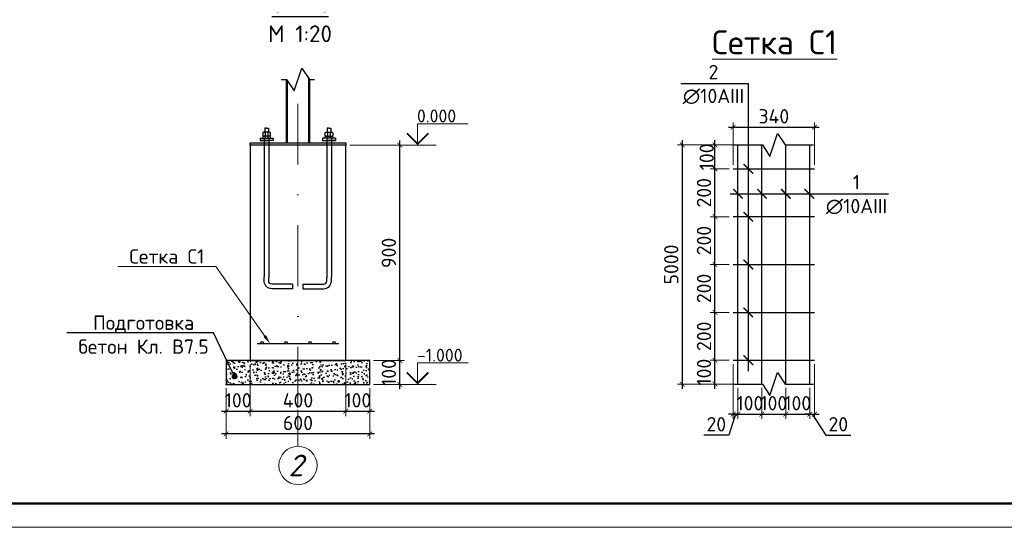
# Model space of a CAD drawing. Header units: millimetres. Extents: x 2842173 to 10151342, y -218675 to 375325.
# Tile 31 of 107: x 2930713 to 2951280, y -10775 to -165. Entities that reach past the tile are written whole.
import ezdxf
from ezdxf import colors
from ezdxf.entities.mleader import LeaderData, LeaderLine
from ezdxf.enums import TextEntityAlignment as Align
from ezdxf.math import Vec2, Vec3

# ---------------------------------------------------------------- set-up
doc = ezdxf.new("R2010")
doc.units = ezdxf.units.MM
for name, pattern in [('DASHDOTX2', [50.8, 25.4, -12.7, 0, -12.7]), ('DASHED', [7, 5, -2, 0]), ('HIDDEN', [0.375, 0.25, -0.125])]:
    doc.linetypes.add(name, pattern=pattern)
doc.layers.get('Defpoints').update_dxf_attribs({"color": 255})
for name, color, linetype in [('A02D', 7, 'DASHED'), ('a03', 6, 'Continuous'), ('сварка монт вид', 4, 'Монтажная')]:
    doc.layers.add(name, color=color, linetype=linetype)
doc.styles.add('geniso', font='geniso.shx', dxfattribs={"height": 250})
doc.styles.add('ISOCPEUR', font='isocpeur.ttf')
doc.styles.add('ГОСТ 300', font='isocpeui.ttf', dxfattribs={"height": 300})
doc.styles.add('ГОСТ300', font='isocpeur.ttf')
doc.styles.add('Оси', font='isocpeui.ttf')
doc.linetypes.add('Монтажная', pattern='A,0,[6,myshape.shx,S=1,R=0,X=0,Y=0],-2', length=2)
doc.dimstyles.new('ГОСТ 100', dxfattribs={"dimtxt": 300, "dimasz": 100, "dimexe": 100, "dimexo": 80, "dimgap": 80, "dimtad": 1, "dimdec": 0, "dimtxsty": 'ГОСТ300', "dimblk": 'ARCHTICK', "dimcen": 50, "dimdle": 100, "dimadec": 0, "dimazin": 0, "dimtfac": 1, "dimtdec": 0, "dimtmove": 0, "dimatfit": 3, "dimldrblk": 'ARCHTICK', "dimfxl": 1, "dimlwe": 9, "dimarcsym": 0})
doc.dimstyles.new('ГОСТ 20', dxfattribs={"dimtxt": 300, "dimasz": 100, "dimexe": 100, "dimexo": 80, "dimgap": 80, "dimtad": 1, "dimdec": 0, "dimlfac": 0.2, "dimtxsty": 'ГОСТ300', "dimblk": 'ARCHTICK', "dimcen": 50, "dimdle": 100, "dimadec": 0, "dimazin": 0, "dimtfac": 1, "dimtdec": 0, "dimtmove": 0, "dimatfit": 3, "dimldrblk": 'ARCHTICK', "dimfxl": 1, "dimlwe": 9, "dimarcsym": 0})

# ---------------------------------------------------------------- blocks, each defined once
blk = doc.blocks.new('*U20')
at = {"lineweight": 50}
blk.add_line((395, 0), (0, 0), dxfattribs=at)
at = {"lineweight": 9}
blk.add_line((400, -5), (-20, -5), dxfattribs=at)
blk = doc.blocks.new('4345Е')
at = {"color": 0, "linetype": 'ByBlock', "lineweight": 30}
blk.add_lwpolyline([(-116584, 508114), (-119984, 508114)], dxfattribs=at)
for centre in [(-119784, 508164), (-118784, 508164), (-117784, 508164), (-116784, 508164)]:
    blk.add_circle(centre, 50, dxfattribs=at)
blk = doc.blocks.new('ВКПКУЕПКПКПА')
at = {"layer": 'A02D', "color": 3, "linetype": 'ByBlock', "lineweight": 25, "ltscale": 2}
for p, q in [((1787124, -63987), (1787124, -66875)), ((1787220, -63987), (1787220, -66890)), ((1787720, -67028), (1787720, -67125))]:
    blk.add_line(p, q, dxfattribs=at)
for points in [[(1787720, -67125), (1787286, -67125, -0.414688), (1787124, -66962), (1787124, -66875)], [(1787720, -67029), (1787286, -67029, -0.415062), (1787220, -66963), (1787220, -66890)]]:
    blk.add_lwpolyline(points, format="xyb", dxfattribs=at)
at = {"layer": 'a03', "color": 3, "linetype": 'ByBlock', "lineweight": 25, "ltscale": 0.1}
for p, q in [((1787095, -63867), (1787095, -63923)), ((1787095, -63949), (1787095, -63980)), ((1787243, -63853), (1787109, -63853)), ((1787243, -63935), (1787109, -63935)), ((1787147, -63867), (1787147, -63923)), ((1787147, -63949), (1787147, -63980)), ((1787204, -63867), (1787204, -63923)), ((1787204, -63949), (1787204, -63980)), ((1787256, -63923), (1787256, -63867)), ((1787256, -63980), (1787256, -63949))]:
    blk.add_line(p, q, dxfattribs=at)
at = {"layer": 'a03', "color": 3, "linetype": 'ByBlock', "lineweight": 25, "ltscale": 0.8}
for p, q in [((1787176, -63767), (1787136, -63767)), ((1787136, -63767), (1787136, -63853)), ((1787176, -63767), (1787216, -63767)), ((1787216, -63767), (1787216, -63853))]:
    blk.add_line(p, q, dxfattribs=at)
at = {"layer": 'a03', "color": 3, "linetype": 'ByBlock', "lineweight": 25}
blk.add_line((1787041, -63980), (1787041, -64025), dxfattribs=at)
at = {"layer": 'a03', "color": 3, "linetype": 'ByBlock', "lineweight": 25, "ltscale": 0.8}
blk.add_lwpolyline([(1787041, -63980), (1787310, -63980), (1787310, -64025), (1787041, -64025)], dxfattribs=at)
at = {"layer": 'a03', "color": 3, "linetype": 'ByBlock', "lineweight": 25, "ltscale": 0.1}
for centre, start, end in [((1787109, -63867), 90, 180), ((1787109, -63922), 180, 270), ((1787109, -63949), 90, 180), ((1787134, -63867), 0, 90), ((1787134, -63922), 270, 0), ((1787134, -63949), 0, 90), ((1787161, -63867), 90, 180), ((1787161, -63922), 180, 270), ((1787161, -63949), 90, 180), ((1787190, -63867), 0, 90), ((1787190, -63922), 270, 0), ((1787190, -63949), 0, 90), ((1787217, -63867), 90, 180), ((1787217, -63922), 180, 270), ((1787217, -63949), 90, 180), ((1787243, -63867), 0, 90), ((1787243, -63922), 270, 0), ((1787243, -63949), 0, 90)]:
    blk.add_arc(centre, 13.3, start, end, dxfattribs=at)
at = {"layer": 'сварка монт вид', "color": 3, "linetype": 'ByBlock', "lineweight": 25}
blk.add_line((1787041, -64025), (1787209, -64025), dxfattribs=at)
blk = doc.blocks.new('_Dot')
at = {"color": 0, "linetype": 'ByBlock', "lineweight": -2}
blk.add_line((-0.5, 0), (-1, 0), dxfattribs=at)
at = {"color": 0, "linetype": 'ByBlock', "const_width": 0.5}
blk.add_lwpolyline([(-0.25, 0, 1), (0.25, 0, 1)], format="xyb", close=True, dxfattribs=at)
blk = doc.blocks.new('_ArchTick')
at = {"color": 0, "linetype": 'ByBlock', "const_width": 0.15}
blk.add_lwpolyline([(-0.5, -0.5), (0.5, 0.5)], dxfattribs=at)
blk = doc.blocks.new('*D221')
at = {"color": 0, "lineweight": 9, "transparency": 16777216}
for p, q in [((2935526, -7369), (2935526, -8450)), ((2935026, -7869), (2935026, -8450))]:
    blk.add_line(p, q, dxfattribs=at)
at = {"color": 0, "lineweight": -2, "transparency": 16777216}
blk.add_line((2934926, -8350), (2935626, -8350), dxfattribs=at)
at = {"layer": 'Defpoints', "color": 0, "transparency": 16777216}
for p in [(2935526, -7289), (2935026, -7789), (2935526, -8350)]:
    blk.add_point(p, dxfattribs=at)
at = {"color": 0, "lineweight": -2, "transparency": 16777216, "xscale": 100, "yscale": 100, "zscale": 100, "rotation": 180}
blk.add_blockref('_ArchTick', (2935026, -8350), dxfattribs=at)
at = {"color": 0, "lineweight": -2, "transparency": 16777216, "xscale": 100, "yscale": 100, "zscale": 100}
blk.add_blockref('_ArchTick', (2935526, -8350), dxfattribs=at)
at = {"color": 0, "transparency": 16777216, "insert": (2935276, -8120), "char_height": 300, "attachment_point": 5, "style": 'ГОСТ300'}
blk.add_mtext('100', dxfattribs=at)
blk = doc.blocks.new('*D222')
at = {"color": 0, "lineweight": 9, "transparency": 16777216}
for p, q in [((2935526, -7369), (2935526, -8450)), ((2937526, -7369), (2937526, -8450))]:
    blk.add_line(p, q, dxfattribs=at)
at = {"color": 0, "lineweight": -2, "transparency": 16777216}
blk.add_line((2935426, -8350), (2937626, -8350), dxfattribs=at)
at = {"layer": 'Defpoints', "color": 0, "transparency": 16777216}
for p in [(2935526, -7289), (2937526, -7289), (2937526, -8350)]:
    blk.add_point(p, dxfattribs=at)
at = {"color": 0, "lineweight": -2, "transparency": 16777216, "xscale": 100, "yscale": 100, "zscale": 100, "rotation": 180}
blk.add_blockref('_ArchTick', (2935526, -8350), dxfattribs=at)
at = {"color": 0, "lineweight": -2, "transparency": 16777216, "xscale": 100, "yscale": 100, "zscale": 100}
blk.add_blockref('_ArchTick', (2937526, -8350), dxfattribs=at)
at = {"color": 0, "transparency": 16777216, "insert": (2936526, -8120), "char_height": 300, "attachment_point": 5, "style": 'ГОСТ300'}
blk.add_mtext('400', dxfattribs=at)
blk = doc.blocks.new('*D223')
at = {"color": 0, "lineweight": 9, "transparency": 16777216}
for p, q in [((2937526, -7369), (2937526, -8450)), ((2938026, -7869), (2938026, -8450))]:
    blk.add_line(p, q, dxfattribs=at)
at = {"color": 0, "lineweight": -2, "transparency": 16777216}
blk.add_line((2937426, -8350), (2938126, -8350), dxfattribs=at)
at = {"layer": 'Defpoints', "color": 0, "transparency": 16777216}
for p in [(2937526, -7289), (2938026, -7789), (2938026, -8350)]:
    blk.add_point(p, dxfattribs=at)
at = {"color": 0, "lineweight": -2, "transparency": 16777216, "xscale": 100, "yscale": 100, "zscale": 100, "rotation": 180}
blk.add_blockref('_ArchTick', (2937526, -8350), dxfattribs=at)
at = {"color": 0, "lineweight": -2, "transparency": 16777216, "xscale": 100, "yscale": 100, "zscale": 100}
blk.add_blockref('_ArchTick', (2938026, -8350), dxfattribs=at)
at = {"color": 0, "transparency": 16777216, "insert": (2937776, -8120), "char_height": 300, "attachment_point": 5, "style": 'ГОСТ300'}
blk.add_mtext('100', dxfattribs=at)
blk = doc.blocks.new('*D224')
at = {"color": 0, "lineweight": 9, "transparency": 16777216}
for p, q in [((2935026, -7869), (2935026, -8924)), ((2938026, -7869), (2938026, -8924))]:
    blk.add_line(p, q, dxfattribs=at)
at = {"color": 0, "lineweight": -2, "transparency": 16777216}
blk.add_line((2938126, -8824), (2934926, -8824), dxfattribs=at)
at = {"layer": 'Defpoints', "color": 0, "transparency": 16777216}
for p in [(2935026, -7789), (2938026, -7789), (2935026, -8824)]:
    blk.add_point(p, dxfattribs=at)
at = {"color": 0, "lineweight": -2, "transparency": 16777216, "xscale": 100, "yscale": 100, "zscale": 100, "rotation": 180}
blk.add_blockref('_ArchTick', (2935026, -8824), dxfattribs=at)
at = {"color": 0, "lineweight": -2, "transparency": 16777216, "xscale": 100, "yscale": 100, "zscale": 100}
blk.add_blockref('_ArchTick', (2938026, -8824), dxfattribs=at)
at = {"color": 0, "transparency": 16777216, "insert": (2936526, -8594), "char_height": 300, "attachment_point": 5, "style": 'ГОСТ300'}
blk.add_mtext('600', dxfattribs=at)
blk = doc.blocks.new('*D225')
at = {"color": 0, "lineweight": -2, "transparency": 16777216}
blk.add_line((2938654, -7889), (2938654, -7189), dxfattribs=at)
at = {"color": 0, "lineweight": 9, "transparency": 16777216}
for p, q in [((2938106, -7289), (2938754, -7289)), ((2938106, -7789), (2938754, -7789))]:
    blk.add_line(p, q, dxfattribs=at)
at = {"layer": 'Defpoints', "color": 0, "transparency": 16777216}
for p in [(2938026, -7289), (2938654, -7289), (2938026, -7789)]:
    blk.add_point(p, dxfattribs=at)
at = {"color": 0, "lineweight": -2, "transparency": 16777216, "xscale": 100, "yscale": 100, "zscale": 100}
for p, rotation in [((2938654, -7289), 90), ((2938654, -7789), 270)]:
    blk.add_blockref('_ArchTick', p, dxfattribs=dict(at, rotation=rotation))
at = {"color": 0, "transparency": 16777216, "insert": (2938424, -7539), "char_height": 300, "attachment_point": 5, "rotation": 90, "style": 'ГОСТ300'}
blk.add_mtext('100', dxfattribs=at)
blk = doc.blocks.new('*D226')
at = {"color": 0, "lineweight": 9, "transparency": 16777216}
for p, q in [((2937606, -2789), (2938754, -2789)), ((2938106, -7289), (2938754, -7289))]:
    blk.add_line(p, q, dxfattribs=at)
at = {"color": 0, "lineweight": -2, "transparency": 16777216}
blk.add_line((2938654, -7389), (2938654, -2689), dxfattribs=at)
at = {"layer": 'Defpoints', "color": 0, "transparency": 16777216}
for p in [(2937526, -2789), (2938654, -2789), (2938026, -7289)]:
    blk.add_point(p, dxfattribs=at)
at = {"color": 0, "lineweight": -2, "transparency": 16777216, "xscale": 100, "yscale": 100, "zscale": 100}
for p, rotation in [((2938654, -2789), 90), ((2938654, -7289), 270)]:
    blk.add_blockref('_ArchTick', p, dxfattribs=dict(at, rotation=rotation))
at = {"color": 0, "transparency": 16777216, "insert": (2938424, -5039), "char_height": 300, "attachment_point": 5, "rotation": 90, "style": 'ГОСТ300'}
blk.add_mtext('900', dxfattribs=at)
blk = doc.blocks.new('*U227')
at = {"color": 0, "linetype": 'DASHDOTX2', "lineweight": -2, "ltscale": 50}
blk.add_line((0, 1209), (0, 7945), dxfattribs=at)
at = {"color": 0, "linetype": 'DASHDOTX2', "lineweight": -2, "ltscale": 30}
blk.add_lwpolyline([(0, 400), (0, 1209)], dxfattribs=at)
at = {"color": 0, "linetype": 'Continuous', "lineweight": -2}
blk.add_circle((0, 0), 400, dxfattribs=at)
at = {"style": 'Оси'}
blk.add_attdef('OS1', text='', height=450, dxfattribs=at).set_placement((-44, 0), align=Align.MIDDLE_CENTER)
blk = doc.blocks.new('*D228')
at = {"color": 0, "lineweight": -2, "transparency": 16777216}
blk.add_line((2945237, -7882), (2945237, -7182), dxfattribs=at)
at = {"color": 0, "lineweight": 9, "transparency": 16777216}
for p, q in [((2945536, -7282), (2945137, -7282)), ((2945636, -7782), (2945137, -7782))]:
    blk.add_line(p, q, dxfattribs=at)
at = {"layer": 'Defpoints', "color": 0, "transparency": 16777216}
for p in [(2945237, -7282), (2945616, -7282), (2945716, -7782)]:
    blk.add_point(p, dxfattribs=at)
at = {"color": 0, "lineweight": -2, "transparency": 16777216, "xscale": 100, "yscale": 100, "zscale": 100}
for p, rotation in [((2945237, -7282), 90), ((2945237, -7782), 270)]:
    blk.add_blockref('_ArchTick', p, dxfattribs=dict(at, rotation=rotation))
at = {"color": 0, "transparency": 16777216, "insert": (2945007, -7532), "char_height": 300, "attachment_point": 5, "rotation": 90, "style": 'ГОСТ300'}
blk.add_mtext('100', dxfattribs=at)
blk = doc.blocks.new('*D229')
at = {"color": 0, "lineweight": 9, "transparency": 16777216}
for p, q in [((2945536, -6282), (2945137, -6282)), ((2945536, -7282), (2945137, -7282))]:
    blk.add_line(p, q, dxfattribs=at)
at = {"color": 0, "lineweight": -2, "transparency": 16777216}
blk.add_line((2945237, -7382), (2945237, -6182), dxfattribs=at)
at = {"layer": 'Defpoints', "color": 0, "transparency": 16777216}
for p in [(2945237, -6282), (2945616, -6282), (2945616, -7282)]:
    blk.add_point(p, dxfattribs=at)
at = {"color": 0, "lineweight": -2, "transparency": 16777216, "xscale": 100, "yscale": 100, "zscale": 100}
for p, rotation in [((2945237, -6282), 90), ((2945237, -7282), 270)]:
    blk.add_blockref('_ArchTick', p, dxfattribs=dict(at, rotation=rotation))
at = {"color": 0, "transparency": 16777216, "insert": (2945007, -6782), "char_height": 300, "attachment_point": 5, "rotation": 90, "style": 'ГОСТ300'}
blk.add_mtext('200', dxfattribs=at)
blk = doc.blocks.new('*D230')
at = {"color": 0, "lineweight": 9, "transparency": 16777216}
for p, q in [((2945536, -5282), (2945137, -5282)), ((2945536, -6282), (2945137, -6282))]:
    blk.add_line(p, q, dxfattribs=at)
at = {"color": 0, "lineweight": -2, "transparency": 16777216}
blk.add_line((2945237, -6382), (2945237, -5182), dxfattribs=at)
at = {"layer": 'Defpoints', "color": 0, "transparency": 16777216}
for p in [(2945237, -5282), (2945616, -5282), (2945616, -6282)]:
    blk.add_point(p, dxfattribs=at)
at = {"color": 0, "lineweight": -2, "transparency": 16777216, "xscale": 100, "yscale": 100, "zscale": 100}
for p, rotation in [((2945237, -5282), 90), ((2945237, -6282), 270)]:
    blk.add_blockref('_ArchTick', p, dxfattribs=dict(at, rotation=rotation))
at = {"color": 0, "transparency": 16777216, "insert": (2945007, -5782), "char_height": 300, "attachment_point": 5, "rotation": 90, "style": 'ГОСТ300'}
blk.add_mtext('200', dxfattribs=at)
blk = doc.blocks.new('*D231')
at = {"color": 0, "lineweight": 9, "transparency": 16777216}
for p, q in [((2945536, -4282), (2945137, -4282)), ((2945536, -5282), (2945137, -5282))]:
    blk.add_line(p, q, dxfattribs=at)
at = {"color": 0, "lineweight": -2, "transparency": 16777216}
blk.add_line((2945237, -5382), (2945237, -4182), dxfattribs=at)
at = {"layer": 'Defpoints', "color": 0, "transparency": 16777216}
for p in [(2945237, -4282), (2945616, -4282), (2945616, -5282)]:
    blk.add_point(p, dxfattribs=at)
at = {"color": 0, "lineweight": -2, "transparency": 16777216, "xscale": 100, "yscale": 100, "zscale": 100}
for p, rotation in [((2945237, -4282), 90), ((2945237, -5282), 270)]:
    blk.add_blockref('_ArchTick', p, dxfattribs=dict(at, rotation=rotation))
at = {"color": 0, "transparency": 16777216, "insert": (2945007, -4782), "char_height": 300, "attachment_point": 5, "rotation": 90, "style": 'ГОСТ300'}
blk.add_mtext('200', dxfattribs=at)
blk = doc.blocks.new('*D232')
at = {"color": 0, "lineweight": 9, "transparency": 16777216}
for p, q in [((2945536, -3282), (2945137, -3282)), ((2945536, -4282), (2945137, -4282))]:
    blk.add_line(p, q, dxfattribs=at)
at = {"color": 0, "lineweight": -2, "transparency": 16777216}
blk.add_line((2945237, -4382), (2945237, -3182), dxfattribs=at)
at = {"layer": 'Defpoints', "color": 0, "transparency": 16777216}
for p in [(2945237, -3282), (2945616, -3282), (2945616, -4282)]:
    blk.add_point(p, dxfattribs=at)
at = {"color": 0, "lineweight": -2, "transparency": 16777216, "xscale": 100, "yscale": 100, "zscale": 100}
for p, rotation in [((2945237, -3282), 90), ((2945237, -4282), 270)]:
    blk.add_blockref('_ArchTick', p, dxfattribs=dict(at, rotation=rotation))
at = {"color": 0, "transparency": 16777216, "insert": (2945007, -3782), "char_height": 300, "attachment_point": 5, "rotation": 90, "style": 'ГОСТ300'}
blk.add_mtext('200', dxfattribs=at)
blk = doc.blocks.new('*D233')
at = {"color": 0, "lineweight": 9, "transparency": 16777216}
for p, q in [((2945636, -2782), (2945137, -2782)), ((2945536, -3282), (2945137, -3282))]:
    blk.add_line(p, q, dxfattribs=at)
at = {"color": 0, "lineweight": -2, "transparency": 16777216}
blk.add_line((2945237, -3382), (2945237, -2682), dxfattribs=at)
at = {"layer": 'Defpoints', "color": 0, "transparency": 16777216}
for p in [(2945237, -2782), (2945716, -2782), (2945616, -3282)]:
    blk.add_point(p, dxfattribs=at)
at = {"color": 0, "lineweight": -2, "transparency": 16777216, "xscale": 100, "yscale": 100, "zscale": 100}
for p, rotation in [((2945237, -2782), 90), ((2945237, -3282), 270)]:
    blk.add_blockref('_ArchTick', p, dxfattribs=dict(at, rotation=rotation))
at = {"color": 0, "transparency": 16777216, "insert": (2945064, -3032), "char_height": 300, "attachment_point": 5, "rotation": 90, "style": 'ГОСТ300'}
blk.add_mtext('100', dxfattribs=at)
blk = doc.blocks.new('*D234')
at = {"color": 0, "lineweight": 9, "transparency": 16777216}
for p, q in [((2945716, -7862), (2945716, -8511)), ((2946216, -7862), (2946216, -8511))]:
    blk.add_line(p, q, dxfattribs=at)
at = {"color": 0, "lineweight": -2, "transparency": 16777216}
blk.add_line((2945616, -8411), (2946316, -8411), dxfattribs=at)
at = {"layer": 'Defpoints', "color": 0, "transparency": 16777216}
for p in [(2945716, -7782), (2946216, -7782), (2946216, -8411)]:
    blk.add_point(p, dxfattribs=at)
at = {"color": 0, "lineweight": -2, "transparency": 16777216, "xscale": 100, "yscale": 100, "zscale": 100, "rotation": 180}
blk.add_blockref('_ArchTick', (2945716, -8411), dxfattribs=at)
at = {"color": 0, "lineweight": -2, "transparency": 16777216, "xscale": 100, "yscale": 100, "zscale": 100}
blk.add_blockref('_ArchTick', (2946216, -8411), dxfattribs=at)
at = {"color": 0, "transparency": 16777216, "insert": (2945966, -8181), "char_height": 300, "attachment_point": 5, "style": 'ГОСТ300'}
blk.add_mtext('100', dxfattribs=at)
blk = doc.blocks.new('*D235')
at = {"color": 0, "lineweight": 9, "transparency": 16777216}
for p, q in [((2946216, -7862), (2946216, -8511)), ((2946716, -7862), (2946716, -8511))]:
    blk.add_line(p, q, dxfattribs=at)
at = {"color": 0, "lineweight": -2, "transparency": 16777216}
blk.add_line((2946116, -8411), (2946816, -8411), dxfattribs=at)
at = {"layer": 'Defpoints', "color": 0, "transparency": 16777216}
for p in [(2946216, -7782), (2946716, -7782), (2946716, -8411)]:
    blk.add_point(p, dxfattribs=at)
at = {"color": 0, "lineweight": -2, "transparency": 16777216, "xscale": 100, "yscale": 100, "zscale": 100, "rotation": 180}
blk.add_blockref('_ArchTick', (2946216, -8411), dxfattribs=at)
at = {"color": 0, "lineweight": -2, "transparency": 16777216, "xscale": 100, "yscale": 100, "zscale": 100}
blk.add_blockref('_ArchTick', (2946716, -8411), dxfattribs=at)
at = {"color": 0, "transparency": 16777216, "insert": (2946466, -8181), "char_height": 300, "attachment_point": 5, "style": 'ГОСТ300'}
blk.add_mtext('100', dxfattribs=at)
blk = doc.blocks.new('*D236')
at = {"color": 0, "lineweight": 9, "transparency": 16777216}
for p, q in [((2946716, -7862), (2946716, -8511)), ((2947216, -7862), (2947216, -8511))]:
    blk.add_line(p, q, dxfattribs=at)
at = {"color": 0, "lineweight": -2, "transparency": 16777216}
blk.add_line((2946616, -8411), (2947316, -8411), dxfattribs=at)
at = {"layer": 'Defpoints', "color": 0, "transparency": 16777216}
for p in [(2946716, -7782), (2947216, -7782), (2947216, -8411)]:
    blk.add_point(p, dxfattribs=at)
at = {"color": 0, "lineweight": -2, "transparency": 16777216, "xscale": 100, "yscale": 100, "zscale": 100, "rotation": 180}
blk.add_blockref('_ArchTick', (2946716, -8411), dxfattribs=at)
at = {"color": 0, "lineweight": -2, "transparency": 16777216, "xscale": 100, "yscale": 100, "zscale": 100}
blk.add_blockref('_ArchTick', (2947216, -8411), dxfattribs=at)
at = {"color": 0, "transparency": 16777216, "insert": (2946966, -8181), "char_height": 300, "attachment_point": 5, "style": 'ГОСТ300'}
blk.add_mtext('100', dxfattribs=at)
blk = doc.blocks.new('*D237')
at = {"color": 0, "lineweight": 9, "transparency": 16777216}
for p, q in [((2947316, -7362), (2947316, -8511)), ((2947216, -7862), (2947216, -8511))]:
    blk.add_line(p, q, dxfattribs=at)
at = {"color": 0, "lineweight": -2, "transparency": 16777216}
for p, q in [((2947216, -8411), (2947116, -8411)), ((2947216, -8411), (2947316, -8411)), ((2947216, -8411), (2947316, -8411)), ((2947266, -8411), (2947553, -8851)), ((2947316, -8411), (2947416, -8411)), ((2947553, -8851), (2948073, -8851))]:
    blk.add_line(p, q, dxfattribs=at)
at = {"layer": 'Defpoints', "color": 0, "transparency": 16777216}
for p in [(2947316, -7282), (2947216, -7782), (2947316, -8411)]:
    blk.add_point(p, dxfattribs=at)
at = {"color": 0, "lineweight": -2, "transparency": 16777216, "xscale": 100, "yscale": 100, "zscale": 100}
blk.add_blockref('_ArchTick', (2947216, -8411), dxfattribs=at)
at = {"color": 0, "lineweight": -2, "transparency": 16777216, "xscale": 100, "yscale": 100, "zscale": 100, "rotation": 180}
blk.add_blockref('_ArchTick', (2947316, -8411), dxfattribs=at)
at = {"color": 0, "transparency": 16777216, "insert": (2947813, -8621), "char_height": 300, "attachment_point": 5, "style": 'ГОСТ300'}
blk.add_mtext('20', dxfattribs=at)
blk = doc.blocks.new('*D238')
at = {"color": 0, "lineweight": 9, "transparency": 16777216}
for p, q in [((2945616, -7362), (2945616, -8511)), ((2945716, -7862), (2945716, -8511))]:
    blk.add_line(p, q, dxfattribs=at)
at = {"color": 0, "lineweight": -2, "transparency": 16777216}
for p, q in [((2945616, -8411), (2945516, -8411)), ((2945666, -8411), (2945525, -8851)), ((2945716, -8411), (2945616, -8411)), ((2945716, -8411), (2945616, -8411)), ((2945716, -8411), (2945816, -8411)), ((2945525, -8851), (2945005, -8851))]:
    blk.add_line(p, q, dxfattribs=at)
at = {"layer": 'Defpoints', "color": 0, "transparency": 16777216}
for p in [(2945616, -7282), (2945716, -7782), (2945616, -8411)]:
    blk.add_point(p, dxfattribs=at)
at = {"color": 0, "lineweight": -2, "transparency": 16777216, "xscale": 100, "yscale": 100, "zscale": 100}
blk.add_blockref('_ArchTick', (2945616, -8411), dxfattribs=at)
at = {"color": 0, "lineweight": -2, "transparency": 16777216, "xscale": 100, "yscale": 100, "zscale": 100, "rotation": 180}
blk.add_blockref('_ArchTick', (2945716, -8411), dxfattribs=at)
at = {"color": 0, "transparency": 16777216, "insert": (2945265, -8621), "char_height": 300, "attachment_point": 5, "style": 'ГОСТ300'}
blk.add_mtext('20', dxfattribs=at)
blk = doc.blocks.new('*D239')
at = {"color": 0, "lineweight": 9, "transparency": 16777216}
for p, q in [((2945636, -2782), (2944453, -2782)), ((2945636, -7782), (2944453, -7782))]:
    blk.add_line(p, q, dxfattribs=at)
at = {"color": 0, "lineweight": -2, "transparency": 16777216}
blk.add_line((2944553, -2682), (2944553, -7882), dxfattribs=at)
at = {"layer": 'Defpoints', "color": 0, "transparency": 16777216}
for p in [(2945716, -2782), (2944553, -7782), (2945716, -7782)]:
    blk.add_point(p, dxfattribs=at)
at = {"color": 0, "lineweight": -2, "transparency": 16777216, "xscale": 100, "yscale": 100, "zscale": 100}
for p, rotation in [((2944553, -2782), 90), ((2944553, -7782), 270)]:
    blk.add_blockref('_ArchTick', p, dxfattribs=dict(at, rotation=rotation))
at = {"color": 0, "transparency": 16777216, "insert": (2944323, -5282), "char_height": 300, "attachment_point": 5, "rotation": 90, "style": 'ГОСТ300'}
blk.add_mtext('5000', dxfattribs=at)
blk = doc.blocks.new('*D240')
at = {"color": 0, "lineweight": -2, "transparency": 16777216}
blk.add_line((2945516, -2414), (2947416, -2414), dxfattribs=at)
at = {"color": 0, "lineweight": 9, "transparency": 16777216}
for p, q in [((2945616, -3202), (2945616, -2314)), ((2947316, -3202), (2947316, -2314))]:
    blk.add_line(p, q, dxfattribs=at)
at = {"layer": 'Defpoints', "color": 0, "transparency": 16777216}
for p in [(2947316, -2414), (2945616, -3282), (2947316, -3282)]:
    blk.add_point(p, dxfattribs=at)
at = {"color": 0, "lineweight": -2, "transparency": 16777216, "xscale": 100, "yscale": 100, "zscale": 100, "rotation": 180}
blk.add_blockref('_ArchTick', (2945616, -2414), dxfattribs=at)
at = {"color": 0, "lineweight": -2, "transparency": 16777216, "xscale": 100, "yscale": 100, "zscale": 100}
blk.add_blockref('_ArchTick', (2947316, -2414), dxfattribs=at)
at = {"color": 0, "transparency": 16777216, "insert": (2946466, -2184), "char_height": 300, "attachment_point": 5, "style": 'ГОСТ300'}
blk.add_mtext('340', dxfattribs=at)

msp = doc.modelspace()

# ---------------------------------------------------------------- hatches: boundary and pattern name
at = {"linetype": 'ByBlock', "lineweight": 25}
h = msp.add_hatch(dxfattribs=at)
h.set_pattern_fill('AR-CONC', color=0, scale=1.25)
h.set_pattern_definition([(50, (2935026.32, -7788.75), (227.731, -19.924), [23.812, -261.938]), (355, (2935026.32, -7788.75), (-44.054, 238.821), [19.05, -209.55]), (100.4514, (2935045.3, -7790.41), (183.677, 218.897), [20.238, -222.613]), (46.184, (2935026.32, -7725.25), (338.85, -52.553), [35.72, -392.906]), (96.636, (2935054.56, -7729.63), (296.755, 309.283), [30.356, -333.92]), (351.184, (2935026.32, -7725.25), (296.755, 309.283), [28.575, -314.325]), (21, (2935058.07, -7741.13), (189.518, -127.831), [23.812, -261.938]), (326, (2935058.07, -7741.13), (77.253, 230.235), [19.05, -209.55]), (71.4514, (2935073.86, -7751.78), (266.77, 102.403), [20.238, -222.612]), (37.5, (2935026.32, -7788.75), (3.8608, 105.6938), [0, -207.01, 0, -212.725, 0, -210.3438]), (7.5, (2935026.32, -7788.75), (83.5246, 125.2257), [0, -121.285, 0, -202.2475, 0, -80.1688]), (327.5, (2934955.52, -7788.75), (169.4882, -7.161), [0, -79.375, 0, -247.65, 0, -328.6125]), (317.5, (2934923.77, -7788.75), (185.1615, 31.783), [0, -103.1875, 0, -164.465, 0, -233.3625])])
h.paths.add_polyline_path([(2938026.319, -7288.751), (2935026.319, -7288.751), (2935026.319, -7788.751), (2938026.319, -7788.751)])

# ---------------------------------------------------------------- linework, layer by layer
at = {"color": 0, "linetype": 'ByBlock', "lineweight": 9}
for p, q in [((2938754.064, -2788.751), (2939413.154, -2788.751)), ((2938754.064, -7788.751), (2939413.154, -7788.751))]:
    msp.add_line(p, q, dxfattribs=at)
at = {"lineweight": 30}
for p, q in [((2945715.97, -7781.644), (2945715.97, -2781.644)), ((2946215.97, -7781.644), (2946215.97, -2781.644)), ((2946715.97, -7781.644), (2946715.97, -2781.644)), ((2947215.97, -7781.644), (2947215.97, -2781.644)), ((2945615.97, -3281.644), (2947315.97, -3281.644)), ((2945615.97, -4281.644), (2947315.97, -4281.644)), ((2945615.97, -5281.644), (2947315.97, -5281.644)), ((2945615.97, -6281.644), (2947315.97, -6281.644)), ((2945615.97, -7281.644), (2947315.97, -7281.644))]:
    msp.add_line(p, q, dxfattribs=at)
for points in [[(2936177.176, -1415.119), (2936284.675, -1415.119), (2936444.675, -1655.119), (2936604.675, -1175.119), (2936764.675, -1415.119), (2936872.173, -1415.119)], [(2944526.78, -1501.556), (2945932.592, -1501.556), (2945932.592, -7510.107)], [(2945635.97, -2781.644), (2946225.97, -2781.644), (2946385.97, -3021.644), (2946545.97, -2541.644), (2946705.97, -2781.644), (2947295.97, -2781.644)], [(2945554.246, -3804.14), (2948864.07, -3804.14)], [(2945635.97, -7781.644), (2946225.97, -7781.644), (2946385.97, -8021.644), (2946545.97, -7541.644), (2946705.97, -7781.644), (2947295.97, -7781.644)]]:
    msp.add_lwpolyline(points)
at = {"color": 0, "linetype": 'ByBlock'}
msp.add_lwpolyline([(2936276.319, -1415.119), (2936276.319, -2738.751), (2936776.319, -2738.751), (2936776.319, -1415.119)], dxfattribs=at)
at = {"linetype": 'HIDDEN', "ltscale": 50}
msp.add_lwpolyline([(2936301.319, -1440.086), (2936301.319, -2738.751), (2936751.319, -2738.751), (2936751.319, -1395.086)], dxfattribs=at)
at = {"color": 0, "linetype": 'ByBlock', "lineweight": 9}
for points in [[(2939024.064, -2788.751), (2939024.064, -2338.751), (2940082.419, -2338.751)], [(2939024.064, -7788.751), (2939024.064, -7338.751), (2940082.419, -7338.751)]]:
    msp.add_lwpolyline(points, dxfattribs=at)
for points in [[(2938799.064, -2538.299, 36, 36, 0), (2939024.064, -2763.299, 36, 36, 0), (2939249.064, -2538.299, 36, 36, 0)], [(2938799.064, -7538.299, 36, 36, 0), (2939024.064, -7763.299, 36, 36, 0), (2939249.064, -7538.299, 36, 36, 0)]]:
    msp.add_lwpolyline(points, format="xyseb", dxfattribs=at)
at = {"color": 0, "linetype": 'ByBlock'}
msp.add_lwpolyline([(2935526.319, -2738.751), (2937526.319, -2738.751), (2937526.319, -2788.751), (2935526.319, -2788.751)], close=True, dxfattribs=at)
at = {"lineweight": 30}
for points in [[(2935526.319, -7288.751), (2937526.319, -7288.751), (2937526.319, -2788.751), (2935526.319, -2788.751)], [(2935026.319, -7288.751), (2935026.319, -7788.751), (2938026.319, -7788.751), (2938026.319, -7288.751)]]:
    msp.add_lwpolyline(points, close=True, dxfattribs=at)

# ---------------------------------------------------------------- block references
at = {"color": 0, "ltscale": 30, "xscale": 100, "yscale": 100, "zscale": 100}
msp.add_blockref('*U20', (2930484.712, -10275.181), dxfattribs=at)
at = {"color": 248, "lineweight": 9, "true_color": 0x641213}
msp.add_blockref('*U227', (2936526.319, -9481.988), dxfattribs=at).add_auto_attribs({'OS1': '2'})
at = {"color": 0, "linetype": 'ByBlock', "lineweight": 25}
msp.add_blockref('ВКПКУЕПКПКПА', (1148694.241, 61335.879), dxfattribs=at)
at = {"color": 0, "linetype": 'ByBlock', "lineweight": 25, "xscale": -1}
msp.add_blockref('ВКПКУЕПКПКПА', (4724348.397, 61335.879), dxfattribs=at)
at = {"color": 0, "linetype": 'ByBlock', "lineweight": 0, "xscale": 200, "yscale": 200, "zscale": 200, "rotation": 270}
for p in [(2945932.592, -3281.644), (2945715.97, -3804.14), (2946215.97, -3804.14), (2946715.97, -3804.14), (2947209.158, -3804.14), (2945932.592, -4281.644), (2945932.592, -5281.644), (2945932.592, -6281.644), (2945932.592, -7281.644)]:
    msp.add_blockref('_ArchTick', p, dxfattribs=at)
at = {"color": 0, "linetype": 'ByBlock', "lineweight": 9, "xscale": 0.500000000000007, "yscale": 0.500000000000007, "zscale": 0.500000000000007}
msp.add_blockref('4345Е', (2995668.209, -260998.026), dxfattribs=at)

# ---------------------------------------------------------------- texts
at = {"color": 0, "linetype": 'ByBlock', "lineweight": 9, "style": 'ГОСТ300'}
for s, p in [('0.000', (2939010.761, -2311.697)), ('-1.000', (2939010.761, -7311.697))]:
    msp.add_text(s, height=270, dxfattribs=at).set_placement(p)
at = {"insert": (2936568.976, -125.66), "char_height": 400, "width": 4141.59309, "attachment_point": 5, "style": 'ISOCPEUR'}
msp.add_mtext('{\\L1 - 1\\P\\H0.875x;\\l\\C0;М 1:20}', dxfattribs=at)
at = {"color": 0, "linetype": 'ByBlock', "lineweight": 9, "insert": (2945175.359, -386.847), "char_height": 500, "width": 2835, "attachment_point": 1, "style": 'ГОСТ300'}
msp.add_mtext('{\\LСетка С1}', dxfattribs=at)
at = {"color": 0, "linetype": 'ByBlock', "lineweight": 20, "char_height": 300, "attachment_point": 2, "style": 'ГОСТ 300'}
for s, insert in [('{\\fISOCPEUR|b0|i0|c204|p34;2\\P∅10АIII}', (2945205.105, -1108.616)), ('{\\fISOCPEUR|b0|i0|c204|p34;1\\P∅10АIII}', (2948191.723, -3411.2))]:
    msp.add_mtext(s, dxfattribs=dict(at, insert=insert))

# ---------------------------------------------------------------- dimensions: what is measured, and where the dimension line sits
for base, p1, p2, picture, middle in [((2947315.97, -2414.177), (2945615.97, -3281.644), (2947315.97, -3281.644), '*D240', (2946465.97, -2184.177)), ((2937526.319, -8350.032), (2935526.319, -7288.751), (2937526.319, -7288.751), '*D222', (2936526.319, -8120.032)), ((2935026.319, -8823.764), (2938026.319, -7788.751), (2935026.319, -7788.751), '*D224', (2936526.319, -8593.764))]:
    dim = msp.add_linear_dim(base=base, p1=p1, p2=p2, dimstyle='ГОСТ 20', override={"dimtmove": 1})
    dim.commit()
    dim.dimension.update_dxf_attribs({"geometry": picture, "text_midpoint": middle})
for base, p1, p2, picture, middle in [((2938654.064, -2788.751), (2938026.319, -7288.751), (2937526.319, -2788.751), '*D226', (2938424.064, -5038.751)), ((2945236.744, -3281.644), (2945615.97, -4281.644), (2945615.97, -3281.644), '*D232', (2945006.744, -3781.644)), ((2945236.744, -4281.644), (2945615.97, -5281.644), (2945615.97, -4281.644), '*D231', (2945006.744, -4781.644)), ((2945236.744, -5281.644), (2945615.97, -6281.644), (2945615.97, -5281.644), '*D230', (2945006.744, -5781.644)), ((2945236.744, -6281.644), (2945615.97, -7281.644), (2945615.97, -6281.644), '*D229', (2945006.744, -6781.644))]:
    dim = msp.add_linear_dim(base=base, p1=p1, p2=p2, angle=90, dimstyle='ГОСТ 20', override={"dimtmove": 1})
    dim.commit()
    dim.dimension.update_dxf_attribs({"geometry": picture, "text_midpoint": middle})
dim = msp.add_linear_dim(base=(2944553.14, -7781.644), p1=(2945715.97, -2781.644), p2=(2945715.97, -7781.644), angle=90, dimstyle='ГОСТ 100')
dim.commit()
dim.dimension.update_dxf_attribs({"geometry": '*D239', "text_midpoint": (2944323.14, -5281.644)})
for base, p1, p2, picture, middle in [((2945236.744, -2781.644), (2945615.97, -3281.644), (2945715.97, -2781.644), '*D233', (2945294.044, -3031.644)), ((2938654.064, -7288.751), (2938026.319, -7788.751), (2938026.319, -7288.751), '*D225', (2938654.064, -7538.751)), ((2945236.744, -7281.644), (2945715.97, -7781.644), (2945615.97, -7281.644), '*D228', (2945236.744, -7531.644))]:
    dim = msp.add_linear_dim(base=base, p1=p1, p2=p2, angle=90, dimstyle='ГОСТ 20', override={"dimtmove": 1})
    dim.commit()
    dim.dimension.update_dxf_attribs({"geometry": picture, "text_midpoint": middle, "dimtype": 160})
dim = msp.add_linear_dim(base=(2935526.319, -8350.032), p1=(2935026.319, -7788.751), p2=(2935526.319, -7288.751), dimstyle='ГОСТ 20')
dim.commit()
dim.dimension.update_dxf_attribs({"geometry": '*D221', "text_midpoint": (2935276.319, -8350.032), "dimtype": 160})
for base, p1, p2, picture, middle in [((2938026.319, -8350.032), (2937526.319, -7288.751), (2938026.319, -7788.751), '*D223', (2937776.319, -8350.032)), ((2945615.97, -8411.063), (2945715.97, -7781.644), (2945615.97, -7281.644), '*D238', (2945444.563, -8851.063)), ((2947315.97, -8411.063), (2947215.97, -7781.644), (2947315.97, -7281.644), '*D237', (2947632.896, -8851.063)), ((2946215.97, -8411.063), (2945715.97, -7781.644), (2946215.97, -7781.644), '*D234', (2945965.97, -8411.063)), ((2946715.97, -8411.063), (2946215.97, -7781.644), (2946715.97, -7781.644), '*D235', (2946465.97, -8411.063)), ((2947215.97, -8411.063), (2946715.97, -7781.644), (2947215.97, -7781.644), '*D236', (2946965.97, -8411.063))]:
    dim = msp.add_linear_dim(base=base, p1=p1, p2=p2, dimstyle='ГОСТ 20', override={"dimtmove": 1})
    dim.commit()
    dim.dimension.update_dxf_attribs({"geometry": picture, "text_midpoint": middle, "dimtype": 160})

# ---------------------------------------------------------------- leaders
at = {"color": 0, "linetype": 'ByBlock', "lineweight": 25, "ltscale": 50}
ml = msp.add_multileader_mtext('Standard', dxfattribs=at)
ml.set_content('{\\H0.83333x;\\C256; }Сетка С1', style='ГОСТ300')
ml.set_leader_properties(lineweight=0)
ml.build(insert=Vec2(0, 0))
ml.multileader.update_dxf_attribs({"text_left_attachment_type": 6, "text_right_attachment_type": 6, "dogleg_length": 200, "arrow_head_size": 200})
ctx = ml.context
ctx.base_point, ctx.char_height, ctx.arrow_head_size, ctx.plane_origin = Vec3(2932804.702, -5323.059), 300, 200, Vec3(2939513.076, -10670.498)
ctx.left_attachment, ctx.right_attachment, ctx.text_align_type = 6, 6, 1
notes = []
notes.append((ctx, [(1, (1, 1, 0), (2934808.701, -5323.059), (-1, 0), 200, [(0, [(2935946.992, -6941.251)], 0, [])])]))
ctx.mtext.insert, ctx.mtext.width, ctx.mtext.defined_height, ctx.mtext.alignment, ctx.mtext.flow_direction = Vec3(2933706.702, -4963.059), 2695.00503, 1283.155, 2, 5
at = {"ltscale": 15}
ml = msp.add_multileader_mtext('Standard', dxfattribs=at)
ml.set_content('{\\fISOCPEUR|b0|i0|c204|p34;\\C0;Подготовка \\Pбетон Кл. В7.5\\A1;\\C7; }', color=256, style='geniso')
ml.set_leader_properties()
ml.set_arrow_properties(name='DOT')
ml.build(insert=Vec2(0, 0))
ml.multileader.update_dxf_attribs({"text_left_attachment_type": 6, "text_right_attachment_type": 6, "dogleg_length": 2, "arrow_head_size": 125, "scale": 50})
ctx = ml.context
ctx.base_point, ctx.scale, ctx.char_height, ctx.arrow_head_size, ctx.landing_gap_size, ctx.plane_origin = Vec3(2931941.812, -6708.633), 50, 300, 125, 10, Vec3(2934379.018, -12252.006)
ctx.left_attachment, ctx.right_attachment, ctx.text_align_type = 6, 6, 1
notes.append((ctx, [(0, (1, 1, 0), (2934761.812, -6708.633), (-1, 0), 100, [(0, [(2935201.224, -7621.578)], 0, [])])]))
ctx.mtext.insert, ctx.mtext.width, ctx.mtext.alignment, ctx.mtext.line_spacing_style, ctx.mtext.flow_direction = Vec3(2933301.812, -6348.633), 2784.97971, 2, 2, 5
for ctx, leaders in notes:
    for number, flags, end, landing, length, lines in leaders:
        leader = LeaderData()
        leader.index, (leader.has_last_leader_line, leader.has_dogleg_vector, leader.attachment_direction) = number, flags
        leader.last_leader_point, leader.dogleg_vector, leader.dogleg_length = Vec3(end), Vec3(landing), length
        for number, points, colour, breaks in lines:
            line = LeaderLine()
            line.index, line.vertices, line.color, line.breaks = number, Vec3.list(points), colors.encode_raw_color(colour), breaks
            leader.lines.append(line)
        ctx.leaders.append(leader)

doc.saveas('drawing.dxf')
